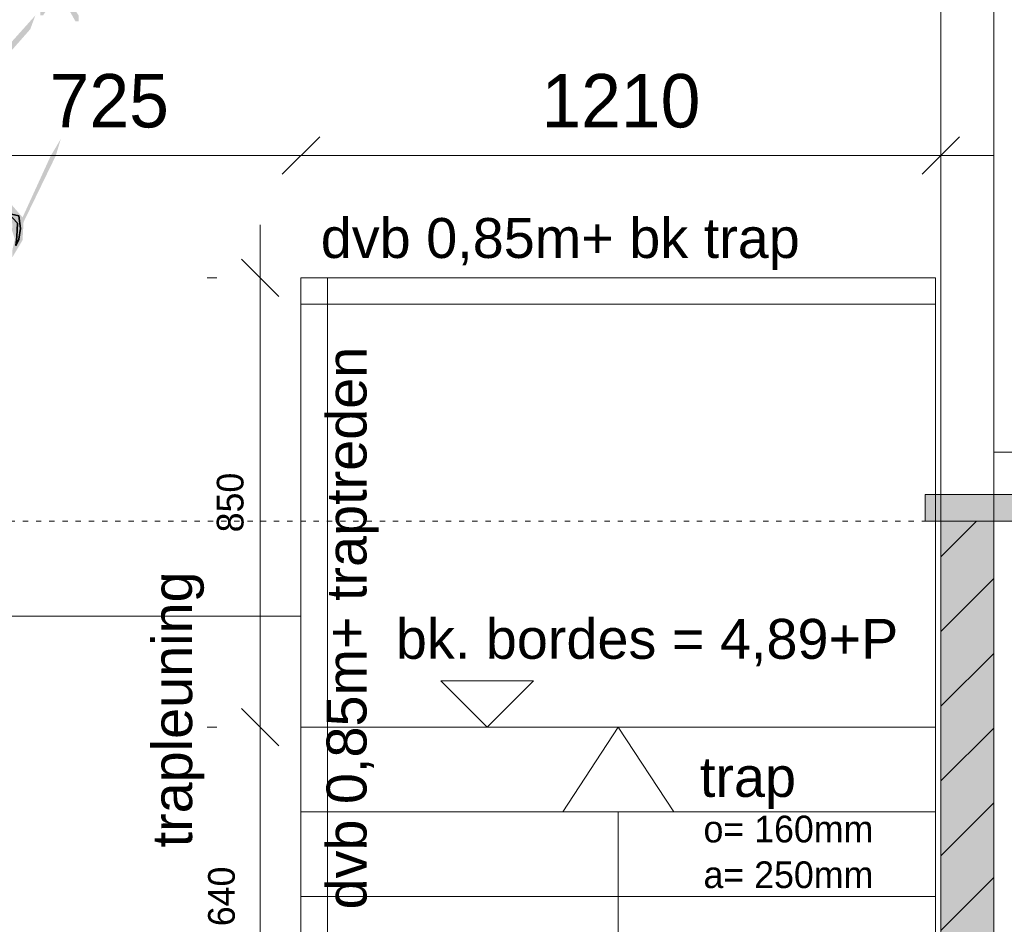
# Model space of a CAD drawing. Header units: millimetres. Extents: x -10538 to 13100, y -15694 to 32605.
# Tile 163 of 203: x -2811 to -949, y 26237 to 27948. Entities that reach past the tile are written whole.
import ezdxf

# ---------------------------------------------------------------- set-up
doc = ezdxf.new("R2010")
doc.units = ezdxf.units.MM
doc.header["$LTSCALE"] = 100
doc.header["$PDMODE"] = 1
doc.header["$PDSIZE"] = -2
doc.linetypes.add('HIDDEN2', pattern=[0.25, 0.1, -0.15])
doc.layers.get('0').update_dxf_attribs({"lineweight": 5})
for name, color, linetype, lineweight in [('- 28_metselwerk', 7, 'Continuous', 18), ('5', 7, 'Continuous', 18), ('Dimension', 7, 'Continuous', 9), ('Geen', 7, 'Continuous', 9), ('none', 7, 'Continuous', 13), ('None-1', 7, 'Continuous', 9)]:
    doc.layers.add(name, color=color, linetype=linetype, lineweight=lineweight)
doc.styles.add('Arial', font='Arial.ttf')
doc.styles.add('Century Gothic', font='Century-Gothic_9791.ttf')
doc.dimstyles.new('Arch_PUUUR', dxfattribs={"dimtxt": 101.056134, "dimasz": 70.693359, "dimexe": 100, "dimexo": 159, "dimgap": 100, "dimtad": 1, "dimdec": 4, "dimtxsty": 'Century Gothic', "dimblk": 'VW_SLASH', "dimblk1": 'VW_SLASH', "dimblk2": 'VW_SLASH', "dimcen": 0, "dimdle": 100, "dimazin": 0, "dimtfac": 0.8, "dimtdec": 4, "dimtix": 1, "dimtmove": 0, "dimatfit": 0, "dimldrblk": 'VW_SLASH-1', "dimfxl": 1, "dimfrac": 2, "dimtolj": 1, "dimarcsym": 0})
pattern_1 = [(45, (0, 0), (-3.1819805, 3.1819805), [])]

# ---------------------------------------------------------------- blocks, each defined once
blk = doc.blocks.new('Groep-4')
at = {"layer": 'Geen', "linetype": 'Continuous', "lineweight": 0, "true_color": 0xbbbbbb, "transparency": 33554549}
for points in [[(-3324.7, 26704.2), (-3329.3, 26704.2), (-3329.3, 26725.2), (-3324.7, 26746.3), (-3324.7, 26751.3), (-3334.3, 26725.2), (-3334.3, 26751.3), (-3367.9, 26788.4), (-3419.7, 26867.6), (-3550.6, 27160.3), (-3577.8, 27212.5), (-3593.7, 27223.5), (-3598.7, 27223.5), (-3613.3, 27244.5), (-3646.9, 27255.6), (-3685.5, 27287.6), (-3743.2, 27361.8), (-3776.9, 27425), (-3776.9, 27436), (-3757.3, 27393.9), (-3752.8, 27393.9), (-3757.3, 27447), (-3752.8, 27468.1), (-3747.8, 27478.1), (-3734.1, 27469.1), (-3709.1, 27425), (-3708.7, 27360.8), (-3719.1, 27371.9), (-3728.7, 27436), (-3732.3, 27441), (-3745, 27447), (-3746.9, 27429), (-3747.8, 27403.9), (-3738.2, 27371.9), (-3695.1, 27308.7), (-3663.3, 27287.6), (-3610.5, 27264.6), (-3598.7, 27276.6), (-3598.7, 27292.7), (-3603.7, 27308.7), (-3674.2, 27497.2), (-3810.5, 27796.9), (-3848.6, 27850.1), (-3885, 27918.2), (-3916.4, 28008.5), (-3920.9, 28030.5), (-3930.4, 28050.6), (-3935.4, 28051.6), (-3940, 28034.5), (-3942.7, 27966.3), (-3945, 27966.3), (-3954.5, 27987.4), (-3954.5, 28030.5), (-3950.4, 28050.6), (-3935.4, 28061.6), (-3925.9, 28061.6), (-3925.9, 28083.6), (-3950, 28211), (-3950, 28232), (-3945, 28221), (-3935.4, 28263.1), (-3916.4, 28263.1), (-3906.4, 28253.1), (-3901.8, 28232), (-3901.8, 28211), (-3906.4, 28211), (-3919.5, 28237), (-3930.4, 28242), (-3935.4, 28221), (-3935.4, 28178.9), (-3940, 28167.8), (-3908.6, 28008.5), (-3872.7, 27913.2), (-3835.9, 27842), (-3810.5, 27806.9), (-3852.3, 27942.3), (-3877.7, 28086.6), (-3896.8, 28285.1), (-3892.3, 28285.1), (-3857.7, 28002.4), (-3843.2, 27926.2), (-3817.7, 27846), (-3784.1, 27759.8), (-3776.9, 27764.8), (-3777.8, 27881.1), (-3783.2, 27930.3), (-3781.4, 27934.3), (-3774.1, 27870.1), (-3762.3, 27732.8), (-3675.5, 27531.3), (-3673.3, 27531.3), (-3671, 27552.3), (-3695.1, 27716.7), (-3695.1, 27722.7), (-3680.5, 27648.6), (-3676, 27649.6), (-3646.9, 27525.2), (-3605.1, 27376.9), (-3541, 27192.4), (-3507.4, 27117.2), (-3497.9, 27088.2), (-3463.3, 27016), (-3464.2, 27054.1), (-3490.6, 27208.5), (-3502.4, 27340.8), (-3521.5, 27445), (-3576, 27557.3), (-3641.4, 27737.8), (-3646.9, 27743.8), (-3646.9, 27732.8), (-3651.4, 27722.7), (-3652.4, 27669.6), (-3661.4, 27690.7), (-3666.9, 27733.8), (-3656.4, 27785.9), (-3699.6, 27950.3), (-3721.4, 28102.7), (-3723.7, 28146.8), (-3726.9, 28166.8), (-3743.2, 28206.9), (-3743.2, 28267.1), (-3738.2, 28274.1), (-3733.2, 28274.1), (-3728.7, 28263.1), (-3733.2, 28232), (-3728.7, 28188.9), (-3716, 28167.8), (-3719.1, 28104.7), (-3704.6, 28010.5), (-3675.5, 27874.1), (-3661.4, 27829), (-3668.3, 27851.1), (-3699.6, 28093.7), (-3708.7, 28166.8), (-3709.1, 28188.9), (-3704.6, 28178.9), (-3697.3, 28093.7), (-3695.1, 28093.7), (-3690.1, 28135.8), (-3680.5, 28157.8), (-3661.4, 28157.8), (-3671, 28146.8), (-3675.5, 28125.7), (-3675.5, 28072.6), (-3683.2, 28050.6), (-3690.1, 28051.6), (-3690.1, 28030.5), (-3661.4, 27850.1), (-3658.7, 27858.1), (-3651.4, 27894.2), (-3641.9, 27903.2), (-3637.4, 27903.2), (-3652.4, 27846), (-3651.4, 27785.9), (-3627.8, 27764.8), (-3641.4, 27761.8), (-3637.4, 27753.8), (-3632.4, 27753.8), (-3590.6, 27637.5), (-3546.9, 27533.3), (-3536, 27521.2), (-3523.3, 27521.2), (-3523.3, 27577.4), (-3525.1, 27621.5), (-3526.5, 27781.9), (-3516.9, 27966.3), (-3512.4, 28040.5), (-3531.5, 28072.6), (-3531.5, 28125.7), (-3541, 28125.7), (-3543.3, 28114.7), (-3552.4, 28125.7), (-3546, 28157.8), (-3541, 28167.8), (-3528.8, 28167.8), (-3526.9, 28150.8), (-3526.5, 28126.7), (-3517.9, 28098.7), (-3516.9, 28061.6), (-3512.4, 28061.6), (-3506.9, 28070.6), (-3506.9, 28146.8), (-3512.4, 28211), (-3541, 28359.3), (-3536, 28369.4), (-3508.8, 28215), (-3502.4, 28142.8), (-3497.9, 28162.8), (-3494.2, 28255.1), (-3436.1, 28648.1), (-3430.6, 28645), (-3435.2, 28624), (-3483.3, 28291.2), (-3497.9, 28146.8), (-3516.9, 27818), (-3508.8, 27826), (-3468.8, 27977.4), (-3449.7, 28093.7), (-3449.7, 28040.5), (-3440.2, 28040.5), (-3421.5, 28090.7), (-3416.1, 28135.8), (-3408.8, 28135.8), (-3416.1, 28104.7), (-3419.7, 28038.5), (-3425.6, 28019.5), (-3430.6, 28006.4), (-3445.2, 28014.5), (-3449.7, 28030.5), (-3454.7, 28030.5), (-3478.3, 27918.2), (-3478.3, 27903.2), (-3490.6, 27838), (-3501.5, 27801.9), (-3512.4, 27701.7), (-3510.6, 27569.4), (-3502.4, 27425), (-3487, 27320.7), (-3488.3, 27308.7), (-3481.5, 27303.7), (-3474.2, 27336.8), (-3454.7, 27574.4), (-3449.7, 27584.4), (-3436.1, 27810), (-3428.8, 27838), (-3432.4, 27866.1), (-3425.2, 27886.1), (-3425.6, 27850.1), (-3454.7, 27478.1), (-3464.2, 27393.9), (-3403.3, 27725.7), (-3399.7, 27713.7), (-3407, 27685.6), (-3464.2, 27376.9), (-3474.2, 27232.5), (-3468.8, 27152.3), (-3454.7, 27054.1), (-3440.2, 26989.9), (-3419.7, 26927.7), (-3358.4, 26831.5), (-3343.8, 26831.5), (-3315.2, 26810.5), (-3291.1, 26831.5), (-3265.2, 26911.7), (-3247, 27008), (-3232.5, 27088.2), (-3223.4, 27202.4), (-3223.4, 27276.6), (-3230.7, 27284.6), (-3223.4, 27297.7), (-3247.5, 27436), (-3272.5, 27533.3), (-3291.1, 27658.6), (-3291.1, 27697.7), (-3310.7, 27898.2), (-3324.7, 28083.6), (-3324.7, 28104.7), (-3328.8, 28110.7), (-3338.8, 28104.7), (-3353.4, 28061.6), (-3358.4, 28093.7), (-3358.4, 28135.8), (-3345.2, 28154.8), (-3334.3, 28157.8), (-3325.2, 28134.8), (-3319.7, 28157.8), (-3324.7, 28167.8), (-3329.3, 28211), (-3319.7, 28496.7), (-3319.7, 28316.2), (-3324.7, 28199.9), (-3319.7, 28167.8), (-3316.1, 28202.9), (-3302.9, 28211), (-3295.7, 28188.9), (-3295.7, 28178.9), (-3303.4, 28174.9), (-3315.2, 28135.8), (-3324.7, 28125.7), (-3315.2, 28104.7), (-3319.7, 28093.7), (-3315.2, 28040.5), (-3305.2, 27924.2), (-3281.1, 27690.7), (-3263.4, 27982.4), (-3257.5, 27966.3), (-3270.7, 27838), (-3265.2, 27597.4), (-3248.9, 27465.1), (-3221.1, 27332.8), (-3209.3, 27297.7), (-3190.7, 27421), (-3175.7, 27626.5), (-3170.7, 27796.9), (-3176.2, 27874.1), (-3209.3, 28072.6), (-3213.9, 28135.8), (-3179.8, 27918.2), (-3189.8, 28040.5), (-3199.8, 28211), (-3174.3, 27934.3), (-3170.7, 27934.3), (-3168.4, 27903.2), (-3161.2, 27924.2), (-3146.6, 28138.8), (-3142.1, 28135.8), (-3151.6, 27998.4), (-3156.2, 27860.1), (-3161.6, 27814), (-3165.2, 27641.5), (-3179.8, 27417), (-3185.2, 27371.9), (-3175.7, 27393.9), (-3122.5, 27626.5), (-3128.9, 27581.4), (-3156.2, 27447), (-3148.9, 27447), (-3185.2, 27297.7), (-3213.9, 27117.2), (-3230.7, 26989.9), (-3228.4, 26968.9), (-3203.4, 27000.9), (-3137.1, 27213.5), (-3096.2, 27316.7), (-3093.9, 27340.8), (-3078, 27372.9), (-3055.3, 27447), (-3036.2, 27531.3), (-3016.7, 27759.8), (-3016.7, 27839), (-3012.1, 27850.1), (-2944.9, 28188.9), (-2947.1, 28202.9), (-2939.9, 28199.9), (-2992.6, 27913.2), (-2972.6, 27910.2), (-2959, 27881.1), (-2965.3, 27881.1), (-2970.8, 27894.2), (-2985.3, 27892.2), (-2997.6, 27850.1), (-3001.7, 27805.9), (-3012.1, 27796.9), (-3012.1, 27785.9), (-3026.7, 27531.3), (-3023.9, 27531.3), (-2972.6, 27649.6), (-2950.8, 27725.7), (-2934.9, 27753.8), (-2925.3, 27796.9), (-2872.6, 28114.7), (-2865.4, 28114.7), (-2909, 27862.1), (-2906.2, 27823), (-2899.9, 27823), (-2872.6, 27850.1), (-2872.6, 27839), (-2867.6, 27850.1), (-2867.6, 27860.1), (-2781.3, 27956.3), (-2790.8, 27930.3), (-2854.4, 27858.1), (-2915.8, 27764.8), (-2932.6, 27721.7), (-2999.9, 27533.3), (-3094.4, 27268.6), (-3105.3, 27213.5), (-3076.2, 27232.5), (-2994.4, 27324.7), (-2938.1, 27425), (-2916.2, 27465.1), (-2909, 27505.2), (-2906.2, 27542.3), (-2906.2, 27563.3), (-2920.8, 27531.3), (-2925.3, 27531.3), (-2925.3, 27541.3), (-2920.8, 27574.4), (-2909, 27584.4), (-2903.5, 27584.4), (-2898.1, 27569.4), (-2892.6, 27557.3), (-2870.8, 27581.4), (-2867.6, 27600.4), (-2867.6, 27605.4), (-2863.5, 27613.5), (-2858.1, 27658.6), (-2858.1, 27679.6), (-2882.2, 27711.7), (-2882.2, 27716.7), (-2878.1, 27733.8), (-2867.6, 27732.8), (-2856.3, 27701.7), (-2850.8, 27677.6), (-2850.8, 27669.6), (-2834, 27722.7), (-2827.2, 27725.7), (-2847.2, 27665.6), (-2850.8, 27617.5), (-2860.4, 27605.4), (-2863.1, 27595.4), (-2896.7, 27499.2), (-2951.7, 27372.9), (-2954.4, 27364.8), (-2916.2, 27396.9), (-2841.7, 27510.2), (-2830.8, 27510.2), (-2898.1, 27409), (-2938.1, 27364.8), (-2925.3, 27352.8), (-2905.3, 27272.6), (-2910.8, 27272.6), (-2920.8, 27319.7), (-2932.6, 27340.8), (-2944.9, 27340.8), (-2952.6, 27324.7), (-2964, 27340.8), (-2997.6, 27308.7), (-3045.7, 27244.5), (-3088.9, 27204.4), (-3161.2, 27075.1), (-3245.2, 26843.5), (-3279.8, 26783.4), (-3297.9, 26759.3), (-3319.7, 26757.3)], [(-2752.2, 27977.4), (-2766.8, 27956.3), (-2771.8, 27956.3), (-2771.8, 27966.3), (-2763.6, 28008.5), (-2761.8, 28054.6), (-2769, 28072.6), (-2776.3, 28093.7), (-2776.3, 28106.7), (-2766.8, 28104.7), (-2752.2, 28072.6), (-2752.2, 28014.5), (-2758.1, 27998.4), (-2750.8, 27994.4), (-2742.7, 28008.5), (-2742.7, 28019.5), (-2704, 28061.6), (-2685, 28104.7), (-2690.9, 28070.6), (-2739.9, 28008.5), (-2728.1, 27998.4), (-2709, 27971.4), (-2699.5, 27956.3), (-2699.5, 27945.3), (-2705.4, 27945.3), (-2723.6, 27977.4)], [(-2805.4, 27531.3), (-2824.5, 27499.2), (-2824.5, 27513.2), (-2819.9, 27533.3), (-2825.4, 27549.3), (-2824.5, 27563.3), (-2839.9, 27553.3), (-2853.5, 27531.3), (-2853.5, 27552.3), (-2839.9, 27581.4), (-2825.4, 27597.4), (-2805.4, 27574.4), (-2752.2, 27690.7), (-2733.1, 27722.7), (-2742.7, 27690.7), (-2803.6, 27565.3)]]:
    blk.add_hatch(color=9, dxfattribs=at).paths.add_polyline_path(points)
blk = doc.blocks.new('Groep-5')
at = {"layer": 'Geen', "linetype": 'Continuous', "lineweight": 0, "true_color": 0xbbbbbb, "transparency": 33554549}
blk.add_hatch(color=9, dxfattribs=at).paths.add_polyline_path([(-2831.7, 27581.4), (-2812.6, 27577.4), (-2809, 27553.3), (-2812.6, 27533.3), (-2818.1, 27521.2), (-2816.3, 27537.3), (-2814.9, 27563.3)])
at = {"layer": 'Geen', "color": 8, "linetype": 'Continuous', "lineweight": 35, "true_color": 0x777777, "transparency": 33554541, "flags": 128}
blk.add_lwpolyline([(-2831.7, 27581.4), (-2812.6, 27577.4), (-2809, 27553.3), (-2812.6, 27533.3), (-2818.1, 27521.2), (-2816.3, 27537.3), (-2814.9, 27563.3)], close=True, dxfattribs=at)
blk = doc.blocks.new('Groep-6')
at = {"layer": 'Geen', "color": 7, "transparency": 33554541}
blk.add_blockref('Groep-4', (0, 0), dxfattribs=at)
at = {"layer": 'Geen', "color": 8, "true_color": 0x777777, "transparency": 33554541}
blk.add_blockref('Groep-5', (0, 0), dxfattribs=at)
blk = doc.blocks.new('Groep-7')
at = {"layer": 'Geen', "color": 7, "transparency": 33554541}
blk.add_blockref('Groep-6', (0, 0), dxfattribs=at)
blk = doc.blocks.new('Groep-19')
at = {"layer": '5', "linetype": 'Continuous', "lineweight": 0, "true_color": 0xbbbbbb, "transparency": 33554687}
blk.add_hatch(color=9, dxfattribs=at).paths.add_polyline_path([(-693.9, 27000), (-684.9, 27000), (-684.9, 25520), (-693.9, 25520)])
at = {"layer": '5', "linetype": 'Continuous', "lineweight": 5, "transparency": 33554687}
h = blk.add_hatch(dxfattribs=at)
h.set_pattern_fill('[LA] Gips fijn', style=0, pattern_type=2)
h.set_pattern_definition([(19.983, (0, 0), (488.208, -475.013), [30.888, -586.877]), (-13.8697, (29.03, 10.56), (488.208, -475.013), [55.044, -1045.833]), (-44.2152, (82.47, -2.64), (-92.364, -686.13), [34.058, -647.106]), (-97.6668, (106.9, -26.4), (-580.571, -211.117), [34.616, -657.703]), (-160.017, (102.26, -60.7), (-1068.779, 263.896), [30.888, -586.877]), (166.1303, (73.23, -71.25), (-1556.987, 738.909), [55.044, -1045.833]), (135.7848, (19.8, -58.06), (92.364, 686.13), [34.058, -647.106]), (82.3332, (-4.6, -34.3), (580.571, 211.117), [34.616, -657.703]), (-110.556, (-191.3, 283.7), (677.121, -385.548), [28.184, -663.285]), (-67.1952, (-201.2, 257.3), (677.121, -385.548), [45.675, -1074.911]), (-29.6569, (-183.5, 215.2), (919.912, 261.895), [31.76, -747.432]), (15.8914, (-155.9, 199.5), (242.791, 647.443), [38.985, -917.481]), (69.444, (-118.4, 210.15), (-677.121, 385.548), [28.184, -663.285]), (112.8048, (-108.53, 236.54), (-242.791, -647.443), [45.675, -1074.91]), (150.3431, (-126.2, 278.65), (-242.791, -647.443), [31.76, -747.432]), (-164.1086, (-153.83, 294.36), (-677.121, 385.548), [38.985, -917.481]), (-136.779, (118.8, -303.5), (448.623, -1121.56), [30.06, -1472.82]), (-68.1986, (96.8, -324), (1543.79, -92.364), [24.16, -1183.796]), (-3.424, (105.8, -346.5), (1095.17, 1029.195), [30.93, -1515.62]), (43.221, (136.7, -348.3), (-448.623, 1121.56), [30.06, -1472.82]), (111.8014, (158.6, -327.8), (-1543.79, 92.364), [24.16, -1183.796]), (176.576, (149.6, -305.3), (-1095.17, -1029.195), [30.93, -1515.62]), (142.0458, (-184.7, -184.7), (-105.558, -646.545), [41.835, -794.865]), (80.7274, (-217.7, -159), (-765.299, -131.948), [32.755, -622.35]), (41.7948, (-212.44, -126.67), (-765.299, -131.948), [58.405, -1109.69]), (9.7824, (-168.9, -87.75), (-659.74, 514.597), [38.83, -737.76]), (-37.9542, (-130.6, -81.15), (105.558, 646.545), [41.835, -794.865]), (-99.2726, (-97.64, -106.9), (870.857, 778.494), [65.51, -589.595]), (-170.2176, (-108.2, -171.53), (659.74, -514.597), [77.659, -698.931])])
h.paths.add_polyline_path([(-684.9, 27000), (-672.4, 27000), (-672.4, 25520), (-684.9, 25520)])
at = {"layer": 'none', "linetype": 'Continuous', "lineweight": 0, "true_color": 0xdddddd}
blk.add_hatch(color=254, dxfattribs=at).paths.add_polyline_path([(-672.4, 27000), (-669.4, 27000), (-669.4, 25520), (-672.4, 25520)])
at = {"layer": '5', "lineweight": 5, "transparency": 33554687, "flags": 128}
for points in [[(-693.9, 27000), (-684.9, 27000), (-684.9, 25520), (-693.9, 25520)], [(-684.9, 27000), (-672.4, 27000), (-672.4, 25520), (-684.9, 25520)]]:
    blk.add_lwpolyline(points, close=True, dxfattribs=at)
at = {"layer": 'none', "flags": 128}
blk.add_lwpolyline([(-672.4, 27000), (-669.4, 27000), (-669.4, 25520), (-672.4, 25520)], close=True, dxfattribs=at)
blk = doc.blocks.new('Groep-20')
at = {"layer": '- 28_metselwerk', "linetype": 'Continuous', "lineweight": 0, "transparency": 33554687}
blk.add_hatch(color=255, dxfattribs=at).paths.add_polyline_path([(-1068.9, 27000), (-968.9, 27000), (-968.9, 25520), (-1068.9, 25520)])
at = {"layer": '- 28_metselwerk', "linetype": 'Continuous', "lineweight": 9, "transparency": 33554687}
h = blk.add_hatch(dxfattribs=at)
h.set_pattern_fill('[LA] Diagonaal (1mm)', color=8, style=0, pattern_type=2)
h.set_pattern_definition([(45, (0, 0), (-70.71068, 70.71068), [])])
h.paths.add_polyline_path([(-1068.9, 27000), (-968.9, 27000), (-968.9, 25520), (-1068.9, 25520)])
at = {"layer": '5', "linetype": 'Continuous', "lineweight": 0, "true_color": 0xffffcc, "transparency": 33554687}
blk.add_hatch(color=7, dxfattribs=at).paths.add_polyline_path([(-928.9, 27000), (-693.9, 27000), (-693.9, 25520), (-928.9, 25520)])
at = {"layer": '5', "linetype": 'Continuous', "lineweight": 5, "true_color": 0x777777, "transparency": 33554687}
h = blk.add_hatch(dxfattribs=at)
h.set_pattern_fill('#isolatie-persing', color=8, style=0, pattern_type=2)
h.set_pattern_definition([(45, (1.433, 1.323), (-17.67767, 17.67767), []), (135, (-2.866, 2.866), (-17.67767, -17.67767), [])])
h.paths.add_polyline_path([(-928.9, 27000), (-693.9, 27000), (-693.9, 25520), (-928.9, 25520)])
at = {"layer": '- 28_metselwerk', "color": 7, "linetype": 'Continuous', "lineweight": 18, "transparency": 33554687, "flags": 128}
blk.add_lwpolyline([(-1068.9, 27000), (-968.9, 27000), (-968.9, 25520), (-1068.9, 25520)], close=True, dxfattribs=at)
at = {"layer": '5', "lineweight": 5, "transparency": 33554687, "flags": 128}
blk.add_lwpolyline([(-928.9, 27000), (-693.9, 27000), (-693.9, 25520), (-928.9, 25520)], close=True, dxfattribs=at)
at = {"layer": '5', "color": 7, "transparency": 33554687}
blk.add_blockref('Groep-19', (0, 0), dxfattribs=at)
at = {"color": 255, "linetype": 'Continuous', "lineweight": 9, "transparency": 33554687}
for points in [[(-693.9, 26560), (-693.9, 26598), (-928.9, 26598), (-928.9, 26560)], [(-693.9, 26027), (-693.9, 26065), (-928.9, 26065), (-928.9, 26027)]]:
    blk.add_wipeout(points, dxfattribs=at).dxf.layer = 'None-1'
at = {"layer": 'None-1', "linetype": 'Continuous', "lineweight": 5, "true_color": 0x777777, "transparency": 33554687}
h = blk.add_hatch(dxfattribs=at)
h.set_pattern_fill('12_Naaldhout_6', color=8, style=0, pattern_type=2)
h.set_pattern_definition(pattern_1)
h.paths.add_polyline_path([(-693.9, 26560), (-693.9, 26598), (-928.9, 26598), (-928.9, 26560)])
h = blk.add_hatch(dxfattribs=at)
h.set_pattern_fill('12_Naaldhout_6', color=8, style=0, pattern_type=2)
h.set_pattern_definition(pattern_1)
h.paths.add_polyline_path([(-693.9, 26027), (-693.9, 26065), (-928.9, 26065), (-928.9, 26027)])
at = {"layer": 'None-1', "color": 7, "linetype": 'Continuous', "lineweight": 9, "transparency": 33554687, "flags": 128}
for points in [[(-693.9, 26560), (-693.9, 26598), (-928.9, 26598), (-928.9, 26560)], [(-693.9, 26027), (-693.9, 26065), (-928.9, 26065), (-928.9, 26027)]]:
    blk.add_lwpolyline(points, close=True, dxfattribs=at)
at = {"color": 255, "linetype": 'Continuous', "lineweight": 9, "transparency": 33554687}
blk.add_wipeout([(-968.9, 27000), (-928.9, 27000), (-928.9, 25520), (-968.9, 25520)], dxfattribs=at).dxf.layer = 'Geen'
at = {"layer": 'Geen', "linetype": 'Continuous', "lineweight": 0, "true_color": 0xe6ffe6, "transparency": 33554687}
blk.add_hatch(color=7, dxfattribs=at).paths.add_polyline_path([(-928.9, 26065), (-928.9, 26560), (-809.4, 26560), (-809.4, 26065)])
at = {"layer": 'Geen', "linetype": 'Continuous', "lineweight": 5, "true_color": 0x777777, "transparency": 33554687}
h = blk.add_hatch(dxfattribs=at)
h.set_pattern_fill('#isolatie', color=8, style=0, pattern_type=2)
h.set_pattern_definition([(45, (2.866, 2.646), (-35.35534, 35.35534), []), (135, (-5.733, 5.733), (-35.35534, -35.35534), [])])
h.paths.add_polyline_path([(-928.9, 26065), (-928.9, 26560), (-809.4, 26560), (-809.4, 26065)])
at = {"layer": 'Geen', "color": 7, "linetype": 'Continuous', "lineweight": 9, "transparency": 33554687, "flags": 128}
for points in [[(-968.9, 27000), (-928.9, 27000), (-928.9, 25520), (-968.9, 25520)], [(-928.9, 26065), (-928.9, 26560), (-809.4, 26560), (-809.4, 26065)]]:
    blk.add_lwpolyline(points, close=True, dxfattribs=at)
blk = doc.blocks.new('VW_SLASH')
at = {"color": 0, "linetype": 'ByBlock', "lineweight": -2, "transparency": 16777216}
blk.add_line((1.415, 0), (-1, 0), dxfattribs=at)
at = {"color": 0, "linetype": 'Continuous', "lineweight": 20, "transparency": 16777216, "flags": 128}
blk.add_lwpolyline([(0.5, 0.5), (-0.5, -0.5)], dxfattribs=at)
blk = doc.blocks.new('*D50')
at = {"layer": 'Defpoints', "color": 0, "transparency": 33554687}
for p in [(-5880, 29600), (-1068.9, 29600), (-1068.9, 27000)]:
    blk.add_point(p, dxfattribs=at)
at = {"layer": 'Dimension', "color": 0, "linetype": 'Continuous', "lineweight": -2, "transparency": 33554687}
blk.add_line((-5880, 27070.7), (-5880, 29529.3), dxfattribs=at)
at = {"layer": 'Dimension', "color": 0, "lineweight": -2, "xscale": 70.693359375, "yscale": 70.693359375, "zscale": 70.693359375}
for p, rotation in [((-5880, 29600), 90), ((-5880, 27000), 270)]:
    blk.add_blockref('VW_SLASH', p, dxfattribs=dict(at, rotation=rotation))
at = {"layer": 'Dimension', "color": 0, "lineweight": 5, "transparency": 33554687, "insert": (-5983.1, 28300), "char_height": 101.06, "attachment_point": 5, "rotation": 90, "style": 'Century Gothic'}
blk.add_mtext('\\A1;2600', dxfattribs=at)
blk = doc.blocks.new('VW_SLASH-1')
at = {"color": 0, "linetype": 'ByBlock', "lineweight": -2, "transparency": 16777216}
blk.add_line((1.415, 0), (-1, 0), dxfattribs=at)
at = {"color": 0, "linetype": 'Continuous', "lineweight": 20, "transparency": 16777216, "flags": 128}
blk.add_lwpolyline([(0.751, 0.751), (-0.751, -0.751)], dxfattribs=at)
blk = doc.blocks.new('*D51')
at = {"layer": 'Defpoints', "color": 0, "transparency": 33554687}
for p in [(-5880, 27000), (-1068.9, 27000), (-5568.9, 25920)]:
    blk.add_point(p, dxfattribs=at)
at = {"layer": 'Dimension', "color": 0, "linetype": 'Continuous', "lineweight": -2, "transparency": 33554687}
blk.add_line((-5880, 25990.7), (-5880, 26929.3), dxfattribs=at)
at = {"layer": 'Dimension', "color": 0, "lineweight": -2, "xscale": 70.693359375, "yscale": 70.693359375, "zscale": 70.693359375}
for p, rotation in [((-5880, 27000), 90), ((-5880, 25920), 270)]:
    blk.add_blockref('VW_SLASH', p, dxfattribs=dict(at, rotation=rotation))
at = {"layer": 'Dimension', "color": 0, "lineweight": 5, "transparency": 33554687, "insert": (-5983.1, 26460), "char_height": 101.06, "attachment_point": 5, "rotation": 90, "style": 'Century Gothic'}
blk.add_mtext('\\A1;1080', dxfattribs=at)
blk = doc.blocks.new('d raam kozijnen')
at = {"layer": 'Geen', "linetype": 'Continuous', "lineweight": 0, "true_color": 0xcccccc, "transparency": 33554687}
blk.add_hatch(color=254, dxfattribs=at).paths.add_polyline_path([(-194.9, -1190), (-64.9, -1190), (-64.9, -1240), (-194.9, -1240)])
at = {"layer": 'Geen', "color": 7, "linetype": 'Continuous', "lineweight": 9, "transparency": 33554687, "flags": 128}
blk.add_lwpolyline([(-194.9, -1190), (-64.9, -1190), (-64.9, -1240), (-194.9, -1240)], close=True, dxfattribs=at)
at = {"color": 255, "linetype": 'Continuous', "lineweight": 9, "transparency": 33554687}
blk.add_wipeout([(-64.9, 1360), (15.1, 1360), (15.1, -1190), (-64.9, -1190)], dxfattribs=at).dxf.layer = 'Geen'
at = {"layer": 'Geen', "color": 7, "linetype": 'Continuous', "lineweight": 9, "transparency": 33554687, "flags": 128}
blk.add_lwpolyline([(-64.9, 1360), (15.1, 1360), (15.1, -1190), (-64.9, -1190)], close=True, dxfattribs=at)
at = {"color": 255, "linetype": 'Continuous', "lineweight": 9, "transparency": 33554687}
blk.add_wipeout([(-64.9, -1110), (15.1, -1110), (15.1, -1190), (-64.9, -1190)], dxfattribs=at).dxf.layer = 'Geen'
at = {"layer": 'Geen', "linetype": 'Continuous', "lineweight": 0, "true_color": 0xcccccc, "transparency": 33554687}
blk.add_hatch(color=254, dxfattribs=at).paths.add_polyline_path([(-64.9, -1190), (15.1, -1190), (15.1, -1240), (-64.9, -1240)])
at = {"layer": 'Geen', "color": 7, "linetype": 'Continuous', "lineweight": 9, "transparency": 33554687, "flags": 128}
for points in [[(-64.9, -1110), (15.1, -1110), (15.1, -1190), (-64.9, -1190)], [(-64.9, -1190), (15.1, -1190), (15.1, -1240), (-64.9, -1240)]]:
    blk.add_lwpolyline(points, close=True, dxfattribs=at)
blk = doc.blocks.new('Groep-44')
at = {"layer": '5', "lineweight": 5, "transparency": 33554687}
for p in [(-1784, 26450), (-1573.7, 26450)]:
    blk.add_line(p, (-1678.9, 26610), dxfattribs=at)
blk = doc.blocks.new('Groep-45')
at = {"layer": '5', "lineweight": 5, "transparency": 33554687}
blk.add_line((-1678.9, 25970), (-1678.9, 26450), dxfattribs=at)
at = {"layer": '5', "lineweight": 5, "transparency": 33554687, "flags": 128}
for points in [[(-2278.9, 26610), (-1078.9, 26610), (-1078.9, 26450), (-2278.9, 26450)], [(-2278.9, 26450), (-1078.9, 26450), (-1078.9, 26290), (-2278.9, 26290)], [(-2278.9, 26290), (-1078.9, 26290), (-1078.9, 26130), (-2278.9, 26130)], [(-2278.9, 26130), (-1078.9, 26130), (-1078.9, 25970), (-2278.9, 25970)]]:
    blk.add_lwpolyline(points, close=True, dxfattribs=at)
at = {"color": 7, "transparency": 33554687}
blk.add_blockref('Groep-44', (0, 0), dxfattribs=at)
blk = doc.blocks.new('Groep-78')
at = {"color": 22, "lineweight": 5, "true_color": 0xdd1d1d, "transparency": 33554687}
blk.add_line((-1926.9, 26610), (-1515.3, 26610), dxfattribs=at)
at = {"color": 22, "lineweight": 5, "true_color": 0xdd1d1d, "transparency": 33554687, "flags": 128}
blk.add_lwpolyline([(-1839.4, 26697.5), (-1926.9, 26610), (-2014.4, 26697.5)], close=True, dxfattribs=at)
blk = doc.blocks.new('*D173')
at = {"layer": 'Defpoints', "color": 0, "transparency": 33554687}
for p in [(-2356, 27460), (-2278.9, 27460), (-2278.9, 26610)]:
    blk.add_point(p, dxfattribs=at)
at = {"layer": 'Dimension', "color": 0, "linetype": 'Continuous', "lineweight": -2, "transparency": 33554687}
for p, q in [((-2437.9, 27460), (-2456, 27460)), ((-2356, 26680.7), (-2356, 27389.3)), ((-2437.9, 26610), (-2456, 26610))]:
    blk.add_line(p, q, dxfattribs=at)
at = {"layer": 'Dimension', "color": 0, "lineweight": -2, "xscale": 70.693359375, "yscale": 70.693359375, "zscale": 70.693359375}
for p, rotation in [((-2356, 27460), 90), ((-2356, 26610), 270)]:
    blk.add_blockref('VW_SLASH', p, dxfattribs=dict(at, rotation=rotation))
at = {"layer": 'Dimension', "color": 0, "lineweight": 5, "transparency": 33554687, "insert": (-2412.5, 27035), "char_height": 50.53, "attachment_point": 5, "rotation": 90, "style": 'Century Gothic'}
blk.add_mtext('\\A1;850', dxfattribs=at)
blk = doc.blocks.new('*D174')
at = {"layer": 'Defpoints', "color": 0, "transparency": 33554687}
for p in [(-2356, 26610), (-2278.9, 26610), (-3003.9, 25970)]:
    blk.add_point(p, dxfattribs=at)
at = {"layer": 'Dimension', "color": 0, "linetype": 'Continuous', "lineweight": -2, "transparency": 33554687}
for p, q in [((-2437.9, 26610), (-2456, 26610)), ((-2356, 26040.7), (-2356, 26539.3)), ((-2844.9, 25970), (-2256, 25970))]:
    blk.add_line(p, q, dxfattribs=at)
at = {"layer": 'Dimension', "color": 0, "lineweight": -2, "xscale": 70.693359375, "yscale": 70.693359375, "zscale": 70.693359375}
for p, rotation in [((-2356, 26610), 90), ((-2356, 25970), 270)]:
    blk.add_blockref('VW_SLASH', p, dxfattribs=dict(at, rotation=rotation))
at = {"layer": 'Dimension', "color": 0, "lineweight": 5, "transparency": 33554687, "insert": (-2429, 26290), "char_height": 50.53, "attachment_point": 5, "rotation": 90, "style": 'Century Gothic'}
blk.add_mtext('\\A1;640', dxfattribs=at)
blk = doc.blocks.new('*D181')
at = {"layer": 'Defpoints', "color": 0, "transparency": 33554687}
for p in [(-3003.9, 27691.2), (-2278.9, 27460), (-3003.9, 25970)]:
    blk.add_point(p, dxfattribs=at)
at = {"layer": 'Dimension', "color": 0, "linetype": 'Continuous', "lineweight": -2, "transparency": 33554687}
blk.add_line((-2349.5, 27691.2), (-2933.2, 27691.2), dxfattribs=at)
at = {"layer": 'Dimension', "color": 0, "lineweight": -2, "xscale": 70.693359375, "yscale": 70.693359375, "zscale": 70.693359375, "rotation": 180}
blk.add_blockref('VW_SLASH', (-3003.9, 27691.2), dxfattribs=at)
at = {"layer": 'Dimension', "color": 0, "lineweight": -2, "xscale": 70.693359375, "yscale": 70.693359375, "zscale": 70.693359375}
blk.add_blockref('VW_SLASH', (-2278.9, 27691.2), dxfattribs=at)
at = {"layer": 'Dimension', "color": 0, "lineweight": 5, "transparency": 33554687, "insert": (-2641.4, 27794.3), "char_height": 101.06, "attachment_point": 5, "style": 'Century Gothic'}
blk.add_mtext('\\A1;725', dxfattribs=at)
blk = doc.blocks.new('*D182')
at = {"layer": 'Defpoints', "color": 0, "transparency": 33554687}
for p in [(-2278.9, 27691.2), (-2278.9, 27460), (-1068.9, 26664.8)]:
    blk.add_point(p, dxfattribs=at)
at = {"layer": 'Dimension', "color": 0, "linetype": 'Continuous', "lineweight": -2, "transparency": 33554687}
blk.add_line((-1139.5, 27691.2), (-2208.2, 27691.2), dxfattribs=at)
at = {"layer": 'Dimension', "color": 0, "lineweight": -2, "xscale": 70.693359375, "yscale": 70.693359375, "zscale": 70.693359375, "rotation": 180}
blk.add_blockref('VW_SLASH', (-2278.9, 27691.2), dxfattribs=at)
at = {"layer": 'Dimension', "color": 0, "lineweight": -2, "xscale": 70.693359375, "yscale": 70.693359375, "zscale": 70.693359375}
blk.add_blockref('VW_SLASH', (-1068.9, 27691.2), dxfattribs=at)
at = {"layer": 'Dimension', "color": 0, "lineweight": 5, "transparency": 33554687, "insert": (-1673.9, 27794.3), "char_height": 101.06, "attachment_point": 5, "style": 'Century Gothic'}
blk.add_mtext('\\A1;1210', dxfattribs=at)
blk = doc.blocks.new('Groep-92')
at = {"linetype": 'Continuous', "lineweight": 5, "transparency": 33554687}
blk.add_line((-3522.1, 26819.8), (-2278.9, 26819.8), dxfattribs=at)
at = {"layer": '5', "lineweight": 5, "transparency": 33554687, "flags": 128}
blk.add_lwpolyline([(-2278.9, 27460), (-2228.9, 27460), (-2228.9, 25950), (-2278.9, 25950)], close=True, dxfattribs=at)
at = {"color": 7, "transparency": 33554554}
blk.add_blockref('Groep-78', (0, 0), dxfattribs=at)
at = {"layer": '5', "color": 7, "transparency": 33554687}
blk.add_blockref('Groep-45', (0, 0), dxfattribs=at)
at = {"layer": 'Geen', "color": 7, "transparency": 33554541}
blk.add_blockref('Groep-7', (0, 0), dxfattribs=at)
at = {"layer": 'Geen', "color": 7, "transparency": 33554687}
blk.add_blockref('Groep-20', (0, 0), dxfattribs=at)
at = {"transparency": 33554687, "insert": (-2560.2, 26382.7), "char_height": 75.516, "attachment_point": 1, "rotation": 90, "line_spacing_factor": 0.962448, "style": 'Arial'}
blk.add_mtext('trapleuning', dxfattribs=at)
at = {"layer": 'Geen', "color": 7, "transparency": 33554687, "attachment_point": 1}
for s, insert, char_height, line_spacing_factor, style in [('dvb 0,85m+ bk trap', (-2241.5, 27573.1), 75.516, 0.962448, 'Arial'), ('trap', (-1524.5, 26553.7), 75.52, 0.962448, 'Arial'), ('o= 160mm\\Pa= 250mm', (-1517.7, 26442.7), 50.53, 1.026243, 'Century Gothic')]:
    blk.add_mtext(s, dxfattribs=dict(at, insert=insert, char_height=char_height, line_spacing_factor=line_spacing_factor, style=style))
at = {"layer": 'Geen', "color": 7, "transparency": 33554687, "insert": (-2230.5, 26265.3), "char_height": 75.516, "attachment_point": 1, "rotation": 90, "line_spacing_factor": 0.962448, "style": 'Arial'}
blk.add_mtext('dvb 0,85m+ traptreden ', dxfattribs=at)
at = {"layer": 'Geen', "color": 1, "true_color": 0xff0000, "transparency": 33554687, "insert": (-2099.4, 26814.9), "char_height": 75.516, "attachment_point": 1, "line_spacing_factor": 0.962448, "style": 'Arial'}
blk.add_mtext('bk. bordes = 4,89+P', dxfattribs=at)
at = {"layer": 'Dimension', "color": 5, "linetype": 'Continuous', "lineweight": 5, "true_color": 0x0000ff, "transparency": 33554687}
dim = blk.add_linear_dim(base=(-3003.9, 27691.2), p1=(-2278.9, 27460), p2=(-3003.9, 25970), dimstyle='Arch_PUUUR', override={"dimgap": 50, "dimdec": 0, "dimpost": '<>', "dimtxsty": 'Century Gothic', "dimse1": 1, "dimse2": 1, "dimtmove": 2}, dxfattribs=at)
dim.commit()
dim.dimension.update_dxf_attribs({"geometry": '*D181', "text_midpoint": (-2641.4, 27794.3)})
dim = blk.add_linear_dim(base=(-2356, 27460), p1=(-2278.9, 26610), p2=(-2278.9, 27460), angle=270, dimstyle='Arch_PUUUR', override={"dimtxt": 50.528067, "dimgap": 30, "dimdec": 0, "dimpost": '<>', "dimtxsty": 'Century Gothic', "dimtmove": 2}, dxfattribs=at)
dim.commit()
dim.dimension.update_dxf_attribs({"geometry": '*D173', "text_midpoint": (-2412.5, 27035)})
dim = blk.add_linear_dim(base=(-2356, 26610), p1=(-3003.9, 25970), p2=(-2278.9, 26610), angle=270, dimstyle='Arch_PUUUR', override={"dimtxt": 50.528067, "dimgap": 30, "dimdec": 0, "dimpost": '<>', "dimtxsty": 'Century Gothic', "dimtmove": 2}, dxfattribs=at)
dim.commit()
dim.dimension.update_dxf_attribs({"geometry": '*D174', "text_midpoint": (-2429, 26290), "dimtype": 160})
at = {"layer": 'Geen', "color": 7, "linetype": 'Continuous', "lineweight": 9, "transparency": 33554687}
blk.add_line((-1068.9, 25270), (-1068.9, 30600), dxfattribs=at)
at = {"layer": 'Dimension', "color": 5, "linetype": 'Continuous', "lineweight": 5, "true_color": 0x0000ff, "transparency": 33554687}
for base, p1, p2, picture, middle in [((-5880, 29600), (-1068.9, 27000), (-1068.9, 29600), '*D50', (-5983.1, 28300)), ((-5880, 27000), (-5568.9, 25920), (-1068.9, 27000), '*D51', (-5983.1, 26460))]:
    dim = blk.add_linear_dim(base=base, p1=p1, p2=p2, angle=270, dimstyle='Arch_PUUUR', override={"dimgap": 50, "dimdec": 0, "dimpost": '<>', "dimtxsty": 'Century Gothic', "dimse1": 1, "dimse2": 1, "dimtmove": 2}, dxfattribs=at)
    dim.commit()
    dim.dimension.update_dxf_attribs({"geometry": picture, "text_midpoint": middle})
at = {"layer": 'Geen', "color": 7, "transparency": 33554687}
blk.add_blockref('d raam kozijnen', (-903.9, 28240), dxfattribs=at)
at = {"layer": '5', "lineweight": 5, "transparency": 33554687, "flags": 128}
for points in [[(-2278.9, 27460), (-1078.9, 27460), (-1078.9, 26610), (-2278.9, 26610)], [(-2278.9, 27410), (-2278.9, 27460), (-1078.9, 27460), (-1078.9, 27410)]]:
    blk.add_lwpolyline(points, close=True, dxfattribs=at)
at = {"layer": 'none', "linetype": 'HIDDEN2'}
blk.add_line((-5880, 27000), (-1068.9, 27000), dxfattribs=at)
at = {"layer": 'Dimension', "color": 5, "linetype": 'Continuous', "lineweight": 5, "true_color": 0x0000ff, "transparency": 33554687}
dim = blk.add_linear_dim(base=(-2278.9, 27691.2), p1=(-1068.9, 26664.8), p2=(-2278.9, 27460), dimstyle='Arch_PUUUR', override={"dimgap": 50, "dimdec": 0, "dimpost": '<>', "dimtxsty": 'Century Gothic', "dimse1": 1, "dimse2": 1, "dimtmove": 2}, dxfattribs=at)
dim.commit()
dim.dimension.update_dxf_attribs({"geometry": '*D182', "text_midpoint": (-1673.9, 27794.3)})

msp = doc.modelspace()

# ---------------------------------------------------------------- block references
at = {"layer": 'none', "color": 7}
msp.add_blockref('Groep-92', (0, 0), dxfattribs=at)

doc.saveas('drawing.dxf')
